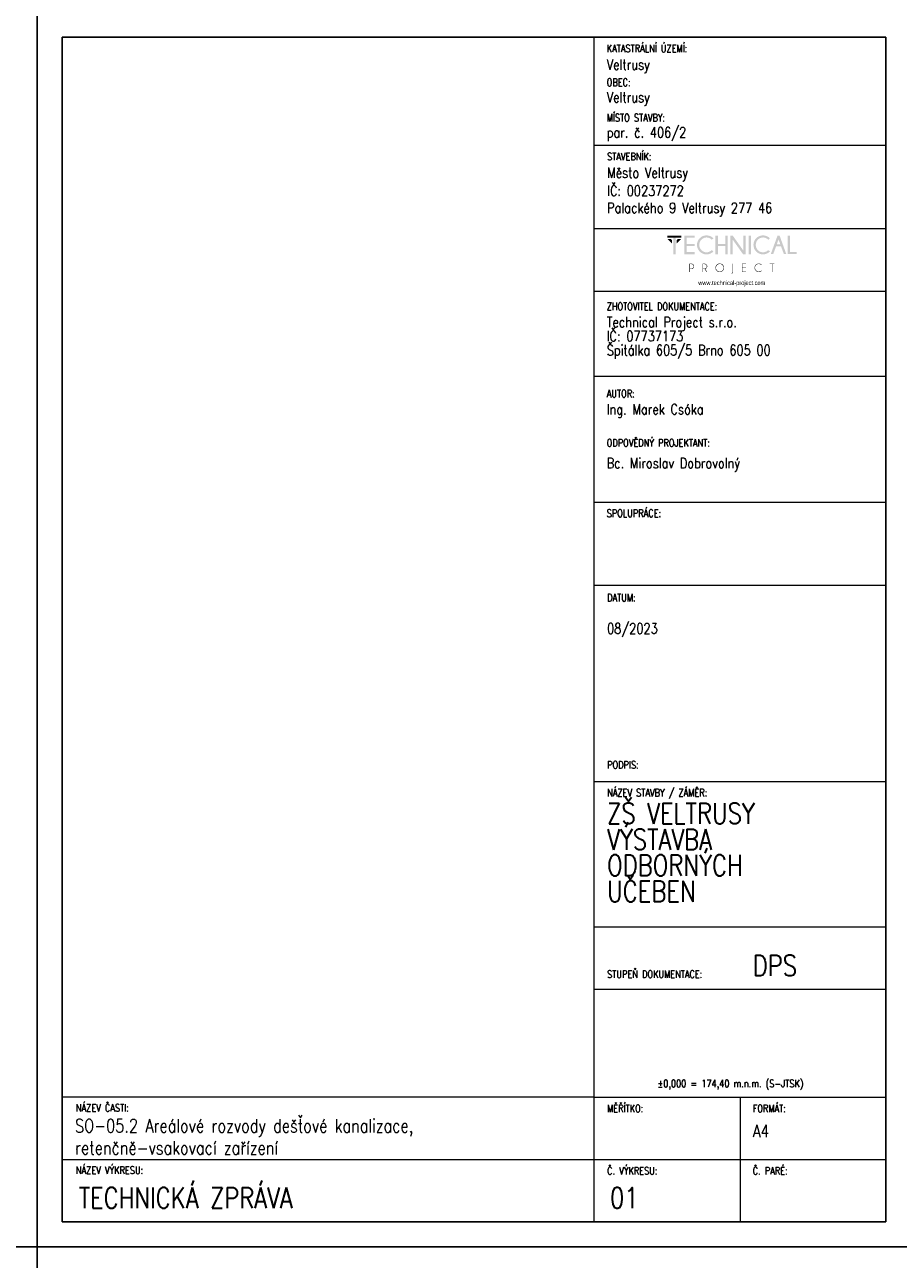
# Model space of a CAD drawing. Header units: millimetres. Extents: x -744 to 2301, y 2052 to 2943.
# Tile 4 of 31: x 198 to 408, y 2346 to 2643. Entities that reach past the tile are written whole.
import ezdxf

# ---------------------------------------------------------------- set-up
doc = ezdxf.new("R2010")
doc.units = ezdxf.units.MM
doc.header["$MEASUREMENT"] = 0
doc.layers.add('NETISK', color=7, linetype='Continuous', plot=False)
doc.layers.add('TP_01_Rozpiska', color=7, linetype='Continuous', lineweight=5)
doc.layers.add('Znojmoprojekt - Popisy.Znojmoprojekt', color=7, linetype='Continuous')
doc.styles.add('GENERATED_STYLE_4', font='arial.ttf')
doc.styles.add('ROMANS', font='romans.shx', dxfattribs={"width": 0.8})

# ---------------------------------------------------------------- blocks, each defined once
blk = doc.blocks.new('*U24')
for p, q in [((-210, 291), (-210, 297)), ((-204, 297), (-210, 297)), ((0, 297), (-210, 297)), ((-210, 297), (-210, 0)), ((0, 0), (0, 297)), ((-6, 297), (0, 297)), ((-6, 291), (-204, 291)), ((-204, 291), (-204, 6)), ((-6, 6), (-6, 291)), ((-210, 6), (-210, 0)), ((-204, 6), (-6, 6)), ((-210, 0), (0, 0))]:
    blk.add_line(p, q)
blk = doc.blocks.new('A$C01D51CA2')
at = {"layer": 'TP_01_Rozpiska'}
for points in [[(-45.09, 17.59), (-45.09, 16.91), (-40.45, 16.91), (-40.45, 17.59)], [(-45.09, 16.5), (-43.58, 14.97), (-43.58, 16.09), (-43.97, 16.5)], [(-43.15, 17.03), (-43.15, 11.39), (-42.38, 11.39), (-42.38, 17.03)], [(-40.45, 16.5), (-41.97, 14.97), (-41.97, 16.09), (-41.57, 16.5)], [(-36.03, 17.59), (-36.03, 16.91), (-38.63, 16.91), (-38.63, 14.83), (-36.03, 14.83), (-36.03, 14.15), (-38.63, 14.15), (-38.63, 12.08), (-36.03, 12.08), (-36.03, 11.39), (-39.4, 11.39), (-39.4, 17.59)], [(-28.26, 14.15), (-28.26, 11.39), (-29.05, 11.39), (-29.05, 17.59), (-28.26, 17.59), (-28.26, 14.83), (-25.73, 14.83), (-25.73, 17.59), (-24.94, 17.59), (-24.94, 11.39), (-25.73, 11.39), (-25.73, 14.15)], [(-23.29, 17.59), (-19.78, 12.64), (-19.78, 17.59), (-19, 17.59), (-19, 11.39), (-19.86, 11.39), (-23.29, 16.22), (-23.29, 11.39), (-24.07, 11.39), (-24.07, 17.59)], [(-18, 17.59), (-18, 11.39), (-17.23, 11.39), (-17.23, 17.59)], [(-4.92, 11.41), (-4.92, 17.59), (-4.14, 17.59), (-4.14, 12.08), (-1.91, 12.08), (-1.91, 11.41)], [(-18.85, 8.23), (-18.85, 8.07), (-20.1, 8.07), (-20.1, 6.92), (-18.85, 6.92), (-18.85, 6.76), (-20.1, 6.76), (-20.1, 5.6), (-18.85, 5.6), (-18.85, 5.44), (-20.25, 5.44), (-20.25, 8.23)], [(-10.06, 8.07), (-10.06, 5.44), (-10.22, 5.44), (-10.22, 8.07), (-10.93, 8.07), (-10.93, 8.23), (-9.35, 8.23), (-9.35, 8.07)]]:
    blk.add_hatch(color=256, dxfattribs=at).paths.add_polyline_path(points)
h = blk.add_hatch(color=256, dxfattribs=at)
edge = h.paths.add_edge_path()
edge.add_line((-30.26, 12.76), (-29.72, 12.28))
edge.add_spline(control_points=[(-29.72, 12.28), (-30.41, 11.65), (-31.18, 11.32), (-32.02, 11.32), (-32.02, 11.32), (-32.93, 11.32), (-33.68, 11.64), (-34.31, 12.26), (-34.31, 12.26), (-34.93, 12.89), (-35.23, 13.63), (-35.23, 14.5), (-35.23, 14.5), (-35.23, 15.35), (-34.93, 16.09), (-34.31, 16.72), (-34.31, 16.72), (-33.68, 17.36), (-32.93, 17.67), (-32.02, 17.67), (-32.02, 17.67), (-31.18, 17.67), (-30.41, 17.34), (-29.72, 16.7)], knot_values=[0, 0, 0, 0, 0.041667, 0.041667, 0.041667, 0.041767, 0.083333, 0.083333, 0.083333, 0.083433, 0.125, 0.125, 0.125, 0.1251, 0.166667, 0.166667, 0.166667, 0.166767, 0.208333, 0.208333, 0.208333, 0.208433, 1, 1, 1, 1], degree=3, periodic=0)
edge.add_line((-29.72, 16.7), (-30.26, 16.22))
edge.add_spline(control_points=[(-30.26, 16.22), (-30.82, 16.73), (-31.41, 16.98), (-32.02, 16.98), (-32.02, 16.98), (-32.68, 16.98), (-33.25, 16.73), (-33.73, 16.26), (-33.73, 16.26), (-34.21, 15.78), (-34.45, 15.19), (-34.45, 14.5), (-34.45, 14.5), (-34.45, 13.79), (-34.21, 13.22), (-33.73, 12.72), (-33.73, 12.72), (-33.25, 12.25), (-32.68, 12.02), (-32.02, 12.02), (-32.02, 12.02), (-31.41, 12.02), (-30.82, 12.26), (-30.26, 12.76)], knot_values=[0, 0, 0, 0, 0.041667, 0.041667, 0.041667, 0.041767, 0.083333, 0.083333, 0.083333, 0.083433, 0.125, 0.125, 0.125, 0.1251, 0.166667, 0.166667, 0.166667, 0.166767, 0.208333, 0.208333, 0.208333, 0.208433, 1, 1, 1, 1], degree=3, periodic=0)
h = blk.add_hatch(color=256, dxfattribs=at)
edge = h.paths.add_edge_path()
edge.add_line((-11.41, 12.76), (-10.87, 12.28))
edge.add_spline(control_points=[(-10.87, 12.28), (-11.56, 11.65), (-12.33, 11.32), (-13.17, 11.32), (-13.17, 11.32), (-14.07, 11.32), (-14.83, 11.64), (-15.45, 12.26), (-15.45, 12.26), (-16.08, 12.89), (-16.37, 13.63), (-16.37, 14.5), (-16.37, 14.5), (-16.37, 15.35), (-16.08, 16.09), (-15.45, 16.72), (-15.45, 16.72), (-14.83, 17.36), (-14.07, 17.67), (-13.17, 17.67), (-13.17, 17.67), (-12.33, 17.67), (-11.56, 17.34), (-10.87, 16.7)], knot_values=[0, 0, 0, 0, 0.041667, 0.041667, 0.041667, 0.041767, 0.083333, 0.083333, 0.083333, 0.083433, 0.125, 0.125, 0.125, 0.1251, 0.166667, 0.166667, 0.166667, 0.166767, 0.208333, 0.208333, 0.208333, 0.208433, 1, 1, 1, 1], degree=3, periodic=0)
edge.add_line((-10.87, 16.7), (-11.41, 16.22))
edge.add_spline(control_points=[(-11.41, 16.22), (-11.97, 16.73), (-12.56, 16.98), (-13.17, 16.98), (-13.17, 16.98), (-13.82, 16.98), (-14.4, 16.73), (-14.88, 16.26), (-14.88, 16.26), (-15.35, 15.78), (-15.6, 15.19), (-15.6, 14.5), (-15.6, 14.5), (-15.6, 13.79), (-15.35, 13.22), (-14.88, 12.72), (-14.88, 12.72), (-14.4, 12.25), (-13.82, 12.02), (-13.17, 12.02), (-13.17, 12.02), (-12.56, 12.02), (-11.97, 12.26), (-11.41, 12.76)], knot_values=[0, 0, 0, 0, 0.041667, 0.041667, 0.041667, 0.041767, 0.083333, 0.083333, 0.083333, 0.083433, 0.125, 0.125, 0.125, 0.1251, 0.166667, 0.166667, 0.166667, 0.166767, 0.208333, 0.208333, 0.208333, 0.208433, 1, 1, 1, 1], degree=3, periodic=0)
h = blk.add_hatch(color=256, dxfattribs=at)
h.paths.add_polyline_path([(-7.4, 14.65), (-7.99, 16.29), (-8.6, 14.65)])
h.paths.add_polyline_path([(-7.64, 17.59), (-5.41, 11.41), (-6.21, 11.41), (-7.15, 13.97), (-8.83, 13.97), (-9.78, 11.41), (-10.6, 11.41), (-8.33, 17.59)])
h = blk.add_hatch(color=256, dxfattribs=at)
edge = h.paths.add_edge_path()
edge.add_spline(control_points=[(-27.62, 8.12), (-27.98, 8.12), (-28.27, 7.99), (-28.52, 7.74), (-28.52, 7.74), (-28.77, 7.49), (-28.9, 7.2), (-28.9, 6.84), (-28.9, 6.84), (-28.9, 6.49), (-28.77, 6.2), (-28.52, 5.95), (-28.52, 5.95), (-28.27, 5.7), (-27.98, 5.57), (-27.62, 5.57), (-27.62, 5.57), (-27.27, 5.57), (-26.98, 5.7), (-26.73, 5.95), (-26.73, 5.95), (-26.47, 6.2), (-26.35, 6.49), (-26.35, 6.84), (-26.35, 6.84), (-26.35, 7.2), (-26.47, 7.49), (-26.73, 7.74), (-26.73, 7.74), (-26.98, 7.99), (-27.27, 8.12), (-27.62, 8.12)], knot_values=[0, 0, 0, 0, 0.03125, 0.03125, 0.03125, 0.03135, 0.0625, 0.0625, 0.0625, 0.0626, 0.09375, 0.09375, 0.09375, 0.09385, 0.125, 0.125, 0.125, 0.1251, 0.15625, 0.15625, 0.15625, 0.15635, 0.1875, 0.1875, 0.1875, 0.1876, 0.21875, 0.21875, 0.21875, 0.21885, 1, 1, 1, 1], degree=3, periodic=0)
edge = h.paths.add_edge_path()
edge.add_spline(control_points=[(-26.61, 7.86), (-26.33, 7.58), (-26.19, 7.23), (-26.19, 6.84), (-26.19, 6.84), (-26.19, 6.44), (-26.33, 6.11), (-26.61, 5.83), (-26.61, 5.83), (-26.89, 5.56), (-27.22, 5.41), (-27.62, 5.41), (-27.62, 5.41), (-28.01, 5.41), (-28.36, 5.56), (-28.64, 5.83), (-28.64, 5.83), (-28.91, 6.11), (-29.05, 6.44), (-29.05, 6.84), (-29.05, 6.84), (-29.05, 7.23), (-28.91, 7.58), (-28.64, 7.86), (-28.64, 7.86), (-28.36, 8.14), (-28.01, 8.28), (-27.62, 8.28), (-27.62, 8.28), (-27.22, 8.28), (-26.89, 8.14), (-26.61, 7.86)], knot_values=[0, 0, 0, 0, 0.03125, 0.03125, 0.03125, 0.03135, 0.0625, 0.0625, 0.0625, 0.0626, 0.09375, 0.09375, 0.09375, 0.09385, 0.125, 0.125, 0.125, 0.1251, 0.15625, 0.15625, 0.15625, 0.15635, 0.1875, 0.1875, 0.1875, 0.1876, 0.21875, 0.21875, 0.21875, 0.21885, 1, 1, 1, 1], degree=3, periodic=0)
h = blk.add_hatch(color=256, dxfattribs=at)
edge = h.paths.add_edge_path()
edge.add_line((-13.73, 5.88), (-13.61, 5.79))
edge.add_spline(control_points=[(-13.61, 5.79), (-13.87, 5.54), (-14.2, 5.41), (-14.56, 5.41), (-14.56, 5.41), (-14.96, 5.41), (-15.3, 5.56), (-15.58, 5.83), (-15.58, 5.83), (-15.86, 6.11), (-15.99, 6.44), (-15.99, 6.84), (-15.99, 6.84), (-15.99, 7.23), (-15.86, 7.58), (-15.58, 7.86), (-15.58, 7.86), (-15.3, 8.14), (-14.96, 8.27), (-14.56, 8.27), (-14.56, 8.27), (-14.2, 8.27), (-13.87, 8.15), (-13.61, 7.89)], knot_values=[0, 0, 0, 0, 0.041667, 0.041667, 0.041667, 0.041767, 0.083333, 0.083333, 0.083333, 0.083433, 0.125, 0.125, 0.125, 0.1251, 0.166667, 0.166667, 0.166667, 0.166767, 0.208333, 0.208333, 0.208333, 0.208433, 1, 1, 1, 1], degree=3, periodic=0)
edge.add_line((-13.61, 7.89), (-13.73, 7.79))
edge.add_spline(control_points=[(-13.73, 7.79), (-13.97, 8), (-14.25, 8.1), (-14.56, 8.1), (-14.56, 8.1), (-14.93, 8.1), (-15.22, 7.99), (-15.47, 7.74), (-15.47, 7.74), (-15.72, 7.49), (-15.85, 7.2), (-15.85, 6.84), (-15.85, 6.84), (-15.85, 6.49), (-15.72, 6.2), (-15.47, 5.95), (-15.47, 5.95), (-15.22, 5.7), (-14.93, 5.57), (-14.56, 5.57), (-14.56, 5.57), (-14.25, 5.57), (-13.97, 5.67), (-13.73, 5.88)], knot_values=[0, 0, 0, 0, 0.041667, 0.041667, 0.041667, 0.041767, 0.083333, 0.083333, 0.083333, 0.083433, 0.125, 0.125, 0.125, 0.1251, 0.166667, 0.166667, 0.166667, 0.166767, 0.208333, 0.208333, 0.208333, 0.208433, 1, 1, 1, 1], degree=3, periodic=0)
h = blk.add_hatch(color=256, dxfattribs=at)
edge = h.paths.add_edge_path()
edge.add_line((-37.56, 8.07), (-37.56, 6.57))
edge.add_line((-37.56, 6.57), (-37.08, 6.57))
edge.add_spline(control_points=[(-37.08, 6.57), (-36.89, 6.57), (-36.71, 6.64), (-36.56, 6.79), (-36.56, 6.79), (-36.41, 6.94), (-36.34, 7.12), (-36.34, 7.33), (-36.34, 7.33), (-36.34, 7.53), (-36.41, 7.71), (-36.56, 7.86), (-36.56, 7.86), (-36.71, 8), (-36.89, 8.07), (-37.08, 8.07)], knot_values=[0, 0, 0, 0, 0.0625, 0.0625, 0.0625, 0.0626, 0.125, 0.125, 0.125, 0.1251, 0.1875, 0.1875, 0.1875, 0.1876, 1, 1, 1, 1], degree=3, periodic=0)
edge.add_line((-37.08, 8.07), (-37.56, 8.07))
edge = h.paths.add_edge_path()
edge.add_line((-37.56, 6.41), (-37.56, 5.44))
edge.add_line((-37.56, 5.44), (-37.73, 5.44))
edge.add_line((-37.73, 5.44), (-37.73, 8.23))
edge.add_line((-37.73, 8.23), (-36.99, 8.23))
edge.add_spline(control_points=[(-36.99, 8.23), (-36.77, 8.2), (-36.59, 8.12), (-36.44, 7.97), (-36.44, 7.97), (-36.28, 7.79), (-36.18, 7.58), (-36.18, 7.33), (-36.18, 7.33), (-36.18, 7.07), (-36.28, 6.85), (-36.44, 6.67), (-36.44, 6.67), (-36.62, 6.51), (-36.84, 6.41), (-37.08, 6.41)], knot_values=[0, 0, 0, 0, 0.0625, 0.0625, 0.0625, 0.0626, 0.125, 0.125, 0.125, 0.1251, 0.1875, 0.1875, 0.1875, 0.1876, 1, 1, 1, 1], degree=3, periodic=0)
edge.add_line((-37.08, 6.41), (-37.56, 6.41))
h = blk.add_hatch(color=256, dxfattribs=at)
edge = h.paths.add_edge_path()
edge.add_line((-33.17, 8.07), (-33.17, 6.57))
edge.add_line((-33.17, 6.57), (-32.71, 6.57))
edge.add_spline(control_points=[(-32.71, 6.57), (-32.5, 6.57), (-32.32, 6.64), (-32.17, 6.79), (-32.17, 6.79), (-32.02, 6.94), (-31.96, 7.12), (-31.96, 7.33), (-31.96, 7.33), (-31.96, 7.53), (-32.02, 7.71), (-32.17, 7.86), (-32.17, 7.86), (-32.32, 8), (-32.5, 8.07), (-32.71, 8.07)], knot_values=[0, 0, 0, 0, 0.0625, 0.0625, 0.0625, 0.0626, 0.125, 0.125, 0.125, 0.1251, 0.1875, 0.1875, 0.1875, 0.1876, 1, 1, 1, 1], degree=3, periodic=0)
edge.add_line((-32.71, 8.07), (-33.17, 8.07))
edge = h.paths.add_edge_path()
edge.add_line((-32.66, 6.41), (-33.17, 6.41))
edge.add_line((-33.17, 6.41), (-33.17, 5.44))
edge.add_line((-33.17, 5.44), (-33.34, 5.44))
edge.add_line((-33.34, 5.44), (-33.34, 8.23))
edge.add_line((-33.34, 8.23), (-32.61, 8.23))
edge.add_spline(control_points=[(-32.61, 8.23), (-32.4, 8.2), (-32.22, 8.12), (-32.07, 7.97), (-32.07, 7.97), (-31.89, 7.79), (-31.79, 7.58), (-31.79, 7.33), (-31.79, 7.33), (-31.79, 7.07), (-31.89, 6.85), (-32.07, 6.69), (-32.07, 6.69), (-32.19, 6.56), (-32.33, 6.48), (-32.48, 6.44)], knot_values=[0, 0, 0, 0, 0.0625, 0.0625, 0.0625, 0.0626, 0.125, 0.125, 0.125, 0.1251, 0.1875, 0.1875, 0.1875, 0.1876, 1, 1, 1, 1], degree=3, periodic=0)
edge.add_line((-32.48, 6.44), (-31.84, 5.44))
edge.add_line((-31.84, 5.44), (-32.04, 5.44))
edge.add_line((-32.04, 5.44), (-32.66, 6.41))
h = blk.add_hatch(color=256, dxfattribs=at)
edge = h.paths.add_edge_path()
edge.add_spline(control_points=[(-23.19, 5.39), (-23.19, 5.24), (-23.24, 5.13), (-23.34, 5.05), (-23.34, 5.05), (-23.44, 4.95), (-23.56, 4.9), (-23.69, 4.9)], knot_values=[0, 0, 0, 0, 0.125, 0.125, 0.125, 0.1251, 1, 1, 1, 1], degree=3, periodic=0)
edge.add_line((-23.69, 4.9), (-23.69, 5.05))
edge.add_spline(control_points=[(-23.69, 5.05), (-23.59, 5.05), (-23.52, 5.08), (-23.44, 5.14), (-23.44, 5.14), (-23.39, 5.21), (-23.36, 5.29), (-23.36, 5.41)], knot_values=[0, 0, 0, 0, 0.125, 0.125, 0.125, 0.1251, 1, 1, 1, 1], degree=3, periodic=0)
edge.add_line((-23.36, 5.41), (-23.36, 8.23))
edge.add_line((-23.36, 8.23), (-23.19, 8.23))
edge.add_line((-23.19, 8.23), (-23.19, 5.39))
at = {"layer": 'Znojmoprojekt - Popisy.Znojmoprojekt', "color": 7, "linetype": 'Continuous', "lineweight": 13, "insert": (-23.61, 1.59), "char_height": 1.5, "width": 19.5072, "attachment_point": 5, "style": 'GENERATED_STYLE_4'}
blk.add_mtext('\\A1;{\\fBahnschrift Light|b0|i0|c238|p34;\\W0.75;www.technical-project.com}', dxfattribs=at)

msp = doc.modelspace()

# ---------------------------------------------------------------- linework, layer by layer
at = {"layer": 'TP_01_Rozpiska'}
for p, q in [((334.88, 2354.81), (334.88, 2639.81)), ((334.88, 2613.81), (404.98, 2613.81)), ((334.88, 2593.81), (404.88, 2593.81)), ((334.88, 2578.74), (404.88, 2578.74)), ((334.88, 2558.29), (404.88, 2558.29)), ((334.88, 2527.98), (404.88, 2527.98)), ((334.88, 2507.98), (404.88, 2507.98)), ((334.88, 2460.78), (404.98, 2460.78)), ((334.88, 2425.78), (404.98, 2425.78)), ((334.88, 2384.81), (206.98, 2384.81)), ((206.98, 2354.81), (206.98, 2384.81)), ((334.88, 2384.81), (404.98, 2384.81)), ((369.98, 2384.81), (369.98, 2354.81)), ((206.98, 2369.81), (404.98, 2369.81))]:
    msp.add_line(p, q, dxfattribs=at)
at = {"layer": 'TP_01_Rozpiska', "color": 7, "linetype": 'Continuous', "lineweight": 13}
msp.add_line((334.88, 2410.78), (404.98, 2410.78), dxfattribs=at)

# ---------------------------------------------------------------- block references
at = {"xscale": 0.7200000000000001, "yscale": 0.7200000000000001, "zscale": 0.7200000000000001}
msp.add_blockref('A$C01D51CA2', (384.95, 2579.4), dxfattribs=at)
at = {"layer": 'NETISK'}
for p in [(200.98, 2348.81), (410.98, 2348.81), (200.98, 2051.81), (410.98, 2051.81)]:
    msp.add_blockref('*U24', p, dxfattribs=at)

# ---------------------------------------------------------------- texts
at = {"color": 7, "linetype": 'Continuous', "lineweight": 0, "char_height": 1.8, "attachment_point": 1, "style": 'ROMANS'}
for s, insert in [('\\A1;KATASTRÁLNÍ ÚZEMÍ:', (337.88, 2638)), ('\\A1;OBEC:', (337.88, 2629.84)), ('\\A1;MÍSTO STAVBY:', (337.88, 2621.33)), ('\\A1;STAVEBNÍK:', (337.98, 2612)), ('\\A1;ZHOTOVITEL DOKUMENTACE:', (337.88, 2575.94)), ('\\A1;AUTOR:', (337.88, 2554.96)), ('\\A1;ODPOVĚDNÝ PROJEKTANT:', (337.88, 2543.1)), ('\\A1;SPOLUPRÁCE:', (337.88, 2526.17)), ('\\A1;DATUM:', (337.98, 2505.88)), ('\\A1;PODPIS:', (337.98, 2465.66)), ('\\A1;NÁZEV STAVBY / ZÁMĚR:', (337.98, 2458.97)), ('\\A1;STUPEŇ DOKUMENTACE:', (337.98, 2415.3)), ('\\A1;±0,000 = 174,40 m.n.m. (S-JTSK)', (350.12, 2388.98)), ('\\A1;NÁZEV ČASTI:', (210.29, 2383.14)), ('\\A1;{\\Fromand|c238;MĚŘÍTKO:}', (337.98, 2383)), ('\\A1;FORMÁT:', (372.98, 2383)), ('\\A1;NÁZEV VÝKRESU:', (210.29, 2368.14)), ('\\A1;{\\Fromand|c238;Č. VÝKRESU:}', (337.98, 2368)), ('\\A1;{\\Fromand|c238;Č. PARÉ:}', (372.98, 2368))]:
    msp.add_mtext(s, dxfattribs=dict(at, insert=insert))
at = {"color": 7, "linetype": 'Continuous', "lineweight": 25, "style": 'ROMANS'}
for s, insert, char_height, attachment_point in [('\\A1;Veltrusy', (337.88, 2631.12), 2.5, 7), ('\\A1;Veltrusy', (337.88, 2623.26), 2.5, 7), ('\\A1;par. č. 406/2', (337.88, 2614.81), 2.5, 7), ('\\A1;Město Veltrusy', (337.98, 2605.12), 2.5, 7), ('\\A1;IČ: 00237272', (337.98, 2601.6), 2.5, 7), ('\\A1;Palackého 9 Veltrusy 277 46', (337.98, 2596.65), 2.5, 7), ('\\A1;Ing. Marek Csóka', (337.88, 2551.54), 2.5, 1), ('\\A1;08/2023', (337.98, 2498.8), 2.5, 1), ('\\A1;DPS', (372.98, 2418.96), 5, 1), ('\\A1;SO-05.2 Areálové rozvody dešťové kanalizace,\\Pretenčně-vsakovací zařízení', (210.07, 2379.55), 3.2, 1), ('\\A1;A4', (373.02, 2378.19), 3, 1), ('\\A1;TECHNICKÁ ZPRÁVA', (210.96, 2363.08), 5, 1), ('\\A1;01', (338.68, 2363.08), 5, 1)]:
    msp.add_mtext(s, dxfattribs=dict(at, insert=insert, char_height=char_height, attachment_point=attachment_point))
at = {"color": 7, "linetype": 'Continuous', "lineweight": 25, "char_height": 2.5, "attachment_point": 1, "style": 'ROMANS'}
for s, insert, line_spacing_factor in [('\\A1;Technical Project s.r.o.\\PIČ: 07737173\\PŠpitálka 605/5 Brno 605 00', (337.88, 2572.52), 0.811616), ('\\A1;Bc. Miroslav Dobrovolný', (337.88, 2538.59), 0.783211)]:
    msp.add_mtext(s, dxfattribs=dict(at, insert=insert, line_spacing_factor=line_spacing_factor))
at = {"color": 7, "linetype": 'Continuous', "lineweight": 25, "insert": (337.98, 2455.57), "char_height": 5, "width": 48.0061, "attachment_point": 1, "line_spacing_factor": 0.75, "style": 'ROMANS'}
msp.add_mtext('\\A1;ZŠ VELTRUSY  VÝSTAVBA \\PODBORNÝCH \\PUČEBEN', dxfattribs=at)

doc.saveas('drawing.dxf')
